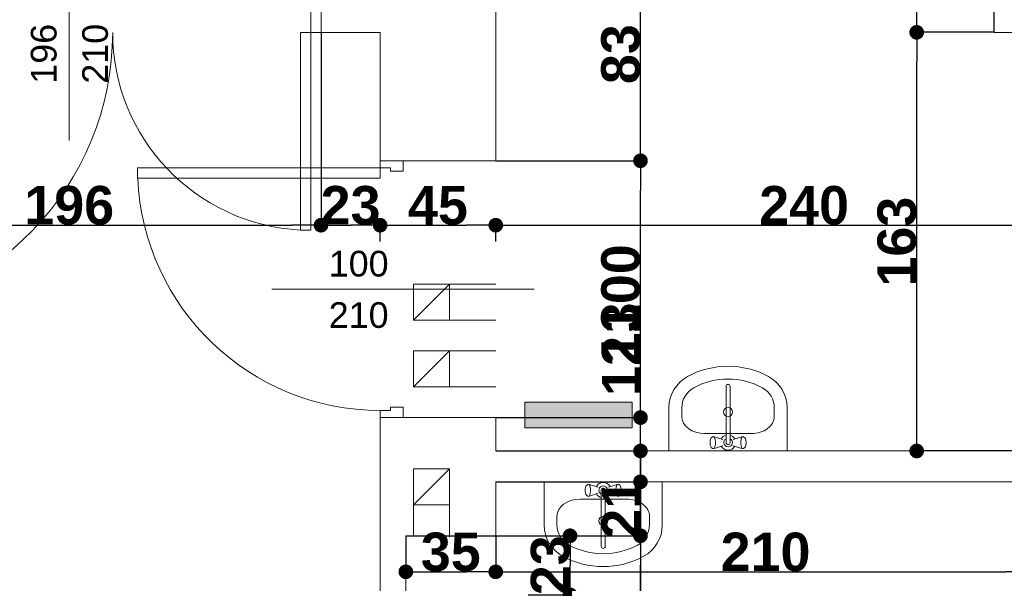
# Model space of a CAD drawing. Header units: millimetres. Extents: x 183299 to 1018155, y -286688 to 171278.
# Tile 100 of 100: x 449875 to 453707, y -103412 to -101217. Entities that reach past the tile are written whole.
import ezdxf

# ---------------------------------------------------------------- set-up
doc = ezdxf.new("R2010")
doc.units = ezdxf.units.MM
doc.header["$MEASUREMENT"] = 0
for name, color, linetype in [('Drzwi ArchiCAD', 7, 'Continuous'), ('inwentaryzacja_sciany', 7, 'Continuous'), ('inwentaryzacja_wyposazenie_sanitarne', 7, 'Continuous'), ('Konstrukcja - Słupy', 7, 'Continuous'), ('Wymiarowanie - Ogólne', 7, 'Continuous'), ('Znaczniki Drzwi', 7, 'Continuous')]:
    doc.layers.add(name, color=color, linetype=linetype)
for name, color, linetype, lineweight in [('Drzwi ArchiCAD_Nr_Pióra__1', 7, 'Continuous', 13), ('grzejniki_Nr_Pióra__20', 1, 'Continuous', 0), ('inwentaryzacja_sciany_Nr_Pióra__1', 7, 'Continuous', 13), ('inwentaryzacja_wentylacja_Nr_Pióra__20', 1, 'Continuous', 0), ('inwentaryzacja_wyposazenie_sanitarne_Nr_Pióra__1', 7, 'Continuous', 13), ('Konstrukcja - Słupy_Nr_Pióra__1', 7, 'Continuous', 13), ('Znaczniki Drzwi_Nr_Pióra__1', 7, 'Continuous', 13), ('Znaczniki Drzwi_Nr_Pióra__7', 7, 'Continuous', 35)]:
    doc.layers.add(name, color=color, linetype=linetype, lineweight=lineweight)
doc.layers.add('Drzwi ArchiCAD_Nr_Pióra__23', color=7, linetype='Continuous', lineweight=20, true_color=0xff6600)
doc.layers.add('Drzwi ArchiCAD_Nr_Pióra__3', color=7, linetype='Continuous', lineweight=18, true_color=0xff6600)
doc.styles.add('GENERATED_STYLE_1', font='arial.ttf')
doc.styles.add('GENERATED_STYLE_2', font='arialbd.ttf')
doc.dimstyles.new('GENERATED_STYLE__1', dxfattribs={"dimtxt": 150, "dimasz": 114, "dimexe": 0.18, "dimexo": 0, "dimgap": 0.09, "dimtad": 1, "dimtih": 1, "dimtoh": 1, "dimdec": 0, "dimlfac": 0.1, "dimzin": 0, "dimdsep": 46, "dimtxsty": 'GENERATED_STYLE_2', "dimblk": 'ARROWHEAD_11', "dimblk1": 'ARROWHEAD_11', "dimblk2": 'ARROWHEAD_11', "dimcen": 0.09, "dimclrd": 256, "dimclre": 256, "dimclrt": 256, "dimazin": 0, "dimtfac": 1, "dimtdec": 4, "dimtmove": 0, "dimatfit": 3, "dimfxl": 1, "dimtolj": 1, "dimtzin": 0, "dimarcsym": 0})
doc.dimstyles.new('GENERATED_STYLE__2', dxfattribs={"dimtxt": 150, "dimasz": 114, "dimexe": 0.18, "dimexo": 0, "dimgap": 0.09, "dimtad": 1, "dimdec": 0, "dimlfac": 0.1, "dimzin": 0, "dimdsep": 46, "dimtxsty": 'GENERATED_STYLE_2', "dimblk": 'ARROWHEAD_11', "dimblk1": 'ARROWHEAD_11', "dimblk2": 'ARROWHEAD_11', "dimcen": 0.09, "dimclrd": 256, "dimclre": 256, "dimclrt": 256, "dimazin": 0, "dimtfac": 1, "dimtdec": 4, "dimtmove": 0, "dimatfit": 3, "dimfxl": 1, "dimtolj": 1, "dimtzin": 0, "dimarcsym": 0})

# ---------------------------------------------------------------- blocks, each defined once
blk = doc.blocks.new('D1 Drzwi proste 12_61')
at = {"layer": 'Drzwi ArchiCAD_Nr_Pióra__1', "linetype": 'Continuous'}
for p, q in [((-505, 0), (-505, -90)), ((505, 0), (505, -90))]:
    blk.add_line(p, q, dxfattribs=at)
at = {"layer": 'Drzwi ArchiCAD_Nr_Pióra__23', "linetype": 'Continuous'}
for p, q in [((-477, 0), (-505, 0)), ((-505, 0), (-505, -90)), ((-477, -40), (-477, 0)), ((505, 0), (477, 0)), ((477, 0), (477, -40)), ((505, -90), (505, 0)), ((-465, -40), (-477, -40)), ((-465, -90), (-465, -40)), ((477, -40), (465, -40)), ((465, -40), (465, -90)), ((-505, -90), (-465, -90)), ((465, -90), (505, -90))]:
    blk.add_line(p, q, dxfattribs=at)
at = {"layer": 'Drzwi ArchiCAD_Nr_Pióra__3', "linetype": 'Continuous'}
for p, q in [((477, 954), (437, 954)), ((437, 954), (437, 0)), ((477, 0), (477, 954)), ((437, 0), (477, 0))]:
    blk.add_line(p, q, dxfattribs=at)
blk.add_arc((477, 0), 954, 92.403, 180, dxfattribs=at)
blk = doc.blocks.new('Znacznik O 12_247')
at = {"layer": 'Znaczniki Drzwi_Nr_Pióra__1', "linetype": 'Continuous'}
blk.add_line((0, 421.4), (0, -250), dxfattribs=at)
at = {"layer": 'Znaczniki Drzwi_Nr_Pióra__7', "linetype": 'Continuous', "char_height": 100, "attachment_point": 7, "rotation": 270, "style": 'GENERATED_STYLE_1'}
for s, insert in [('{210}', (-152.1, 200)), ('{101}', (47.9, 200))]:
    blk.add_mtext(s, dxfattribs=dict(at, insert=insert))
blk = doc.blocks.new('Ściana_688_2', base_point=(275935.1, -105075.8))
at = {"layer": 'inwentaryzacja_sciany_Nr_Pióra__1', "linetype": 'Continuous'}
for p, q in [((275935.1, -103325.8), (275935.1, -103555.8)), ((276035.1, -103555.8), (276035.1, -103325.8)), ((275935.1, -103555.8), (276025.1, -103555.8)), ((276025.1, -103555.8), (276035.1, -103555.8)), ((275935.1, -104565.8), (276025.1, -104565.8)), ((275935.1, -104565.8), (275935.1, -105175.8)), ((276025.1, -104565.8), (276035.1, -104565.8)), ((276035.1, -105075.8), (276035.1, -104565.8))]:
    blk.add_line(p, q, dxfattribs=at)
at = {"layer": 'Drzwi ArchiCAD', "linetype": 'Continuous', "rotation": 90}
blk.add_blockref('D1 Drzwi proste 12_61', (275935.1, -104060.8), dxfattribs=at)
at = {"layer": 'Znaczniki Drzwi', "rotation": 90}
blk.add_blockref('Znacznik O 12_247', (275935.1, -104060.8), dxfattribs=at)
blk = doc.blocks.new('Ściana_692_2', base_point=(278425.1, -95475.8))
at = {"layer": 'inwentaryzacja_sciany_Nr_Pióra__1', "linetype": 'Continuous'}
blk.add_line((278325.1, -100005.8), (278325.1, -101365.8), dxfattribs=at)
blk = doc.blocks.new('Ściana_1097_2', base_point=(278885.1, -103115.8))
at = {"layer": 'inwentaryzacja_sciany_Nr_Pióra__1', "linetype": 'Continuous'}
for p, q in [((278785.1, -102995.8), (276385.1, -102995.8)), ((276385.1, -103115.8), (278485.1, -103115.8))]:
    blk.add_line(p, q, dxfattribs=at)
blk = doc.blocks.new('D1 Drzwi proste 12_64')
at = {"layer": 'Drzwi ArchiCAD_Nr_Pióra__1', "linetype": 'Continuous'}
for p, q in [((-500, 0), (-500, -90)), ((500, 0), (500, -90))]:
    blk.add_line(p, q, dxfattribs=at)
at = {"layer": 'Drzwi ArchiCAD_Nr_Pióra__23', "linetype": 'Continuous'}
for p, q in [((-472, 0), (-500, 0)), ((-500, 0), (-500, -90)), ((-472, -40), (-472, 0)), ((500, 0), (472, 0)), ((472, 0), (472, -40)), ((500, -90), (500, 0)), ((-460, -40), (-472, -40)), ((-460, -90), (-460, -40)), ((472, -40), (460, -40)), ((460, -40), (460, -90)), ((-500, -90), (-460, -90)), ((460, -90), (500, -90))]:
    blk.add_line(p, q, dxfattribs=at)
at = {"layer": 'Drzwi ArchiCAD_Nr_Pióra__3', "linetype": 'Continuous'}
for p, q in [((472, 944), (432, 944)), ((432, 944), (432, 0)), ((472, 0), (472, 944)), ((432, 0), (472, 0))]:
    blk.add_line(p, q, dxfattribs=at)
blk.add_arc((472, 0), 944, 92.4285, 180, dxfattribs=at)
blk = doc.blocks.new('Znacznik O 12_250')
at = {"layer": 'Znaczniki Drzwi_Nr_Pióra__1', "linetype": 'Continuous'}
blk.add_line((0, -871.4), (0, 150), dxfattribs=at)
at = {"layer": 'Znaczniki Drzwi_Nr_Pióra__7', "linetype": 'Continuous', "char_height": 100, "attachment_point": 7, "rotation": 90, "style": 'GENERATED_STYLE_1'}
for s, insert in [('{100}', (-47.9, -650)), ('{210}', (152.1, -650))]:
    blk.add_mtext(s, dxfattribs=dict(at, insert=insert))
blk = doc.blocks.new('Ściana_699_2', base_point=(275935.1, -101035.8))
at = {"layer": 'inwentaryzacja_sciany_Nr_Pióra__1', "linetype": 'Continuous'}
for p, q in [((276385.1, -101865.8), (276385.1, -101035.8)), ((275935.1, -101365.8), (275935.1, -101865.8)), ((275935.1, -101865.8), (276025.1, -101865.8)), ((276025.1, -101865.8), (276385.1, -101865.8)), ((275935.1, -102865.8), (276025.1, -102865.8)), ((275935.1, -102865.8), (275935.1, -103325.8)), ((276025.1, -102865.8), (276385.1, -102865.8)), ((276385.1, -102995.8), (276385.1, -102865.8)), ((276385.1, -103325.8), (276385.1, -103115.8)), ((276035.1, -103325.8), (276385.1, -103325.8))]:
    blk.add_line(p, q, dxfattribs=at)
at = {"layer": 'Drzwi ArchiCAD', "linetype": 'Continuous', "rotation": 90}
blk.add_blockref('D1 Drzwi proste 12_64', (275935.1, -102365.8), dxfattribs=at)
at = {"layer": 'Znaczniki Drzwi', "rotation": 270}
blk.add_blockref('Znacznik O 12_250', (276385.1, -102365.8), dxfattribs=at)
blk = doc.blocks.new('D2 Asymetryczne 12_18')
at = {"layer": 'Drzwi ArchiCAD_Nr_Pióra__1', "linetype": 'Continuous'}
for p, q in [((-980, 0), (-980, -115)), ((980, 0), (980, -115))]:
    blk.add_line(p, q, dxfattribs=at)
at = {"layer": 'Drzwi ArchiCAD_Nr_Pióra__23', "linetype": 'Continuous'}
for p, q in [((-940, 0), (-980, 0)), ((-980, 0), (-980, -115)), ((-940, -115), (-940, 0)), ((980, 0), (940, 0)), ((940, 0), (940, -115)), ((980, -115), (980, 0)), ((-980, -115), (-940, -115)), ((940, -115), (980, -115))]:
    blk.add_line(p, q, dxfattribs=at)
at = {"layer": 'Drzwi ArchiCAD_Nr_Pióra__3', "linetype": 'Continuous'}
for p, q in [((940, 1109.2), (900, 1109.2)), ((900, 1109.2), (900, 0)), ((940, 0), (940, 1109.2)), ((-940, 0), (-940, 770.8)), ((-940, 770.8), (-900, 770.8)), ((-900, 770.8), (-900, 0)), ((-900, 0), (-940, 0)), ((900, 0), (940, 0))]:
    blk.add_line(p, q, dxfattribs=at)
for centre, radius, start, end in [((940, 0), 1109.2, 92.0653, 180), ((-940, 0), 770.8, 0, 87.0293)]:
    blk.add_arc(centre, radius, start, end, dxfattribs=at)
blk = doc.blocks.new('Znacznik O 12_300')
at = {"layer": 'Znaczniki Drzwi_Nr_Pióra__1', "linetype": 'Continuous'}
blk.add_line((0, -751.4), (0, 150), dxfattribs=at)
at = {"layer": 'Znaczniki Drzwi_Nr_Pióra__7', "linetype": 'Continuous', "char_height": 100, "attachment_point": 7, "rotation": 90, "style": 'GENERATED_STYLE_1'}
for s, insert in [('{196}', (-47.9, -530)), ('{210}', (152.1, -530))]:
    blk.add_mtext(s, dxfattribs=dict(at, insert=insert))
blk = doc.blocks.new('Ściana_1077_2', base_point=(267495.1, -101035.8))
at = {"layer": 'inwentaryzacja_sciany_Nr_Pióra__1', "linetype": 'Continuous'}
for q in [(275705.1, -101250.8), (275935.1, -101365.8)]:
    blk.add_line((275705.1, -101365.8), q, dxfattribs=at)
at = {"layer": 'Drzwi ArchiCAD', "linetype": 'Continuous', "rotation": 180}
blk.add_blockref('D2 Asymetryczne 12_18', (274725.1, -101365.8), dxfattribs=at)
at = {"layer": 'Znaczniki Drzwi'}
blk.add_blockref('Znacznik O 12_300', (274725.1, -101035.8), dxfattribs=at)
blk = doc.blocks.new('Ściana_693_2', base_point=(278425.1, -101035.8))
at = {"layer": 'inwentaryzacja_sciany_Nr_Pióra__1', "linetype": 'Continuous'}
for p, q in [((280715.1, -101035.8), (278425.1, -101035.8)), ((278325.1, -101365.8), (278785.1, -101365.8)), ((278885.1, -101365.8), (280715.1, -101365.8))]:
    blk.add_line(p, q, dxfattribs=at)
blk = doc.blocks.new('Słup_94_2', base_point=(276135.1, -103135.8))
at = {"layer": 'Konstrukcja - Słupy_Nr_Pióra__1', "linetype": 'Continuous'}
blk.add_line((276065.1, -103205.8), (276205.1, -103065.8), dxfattribs=at)
at = {"layer": 'Konstrukcja - Słupy_Nr_Pióra__1', "linetype": 'Continuous', "flags": 128}
blk.add_lwpolyline([(276065.1, -103205.8), (276205.1, -103205.8), (276205.1, -103065.8), (276065.1, -103065.8)], close=True, dxfattribs=at)
blk = doc.blocks.new('Słup_102_2', base_point=(276135.1, -102675.8))
at = {"layer": 'Konstrukcja - Słupy_Nr_Pióra__1', "linetype": 'Continuous'}
blk.add_line((276065.1, -102745.8), (276205.1, -102605.8), dxfattribs=at)
at = {"layer": 'Konstrukcja - Słupy_Nr_Pióra__1', "linetype": 'Continuous', "flags": 128}
blk.add_lwpolyline([(276065.1, -102745.8), (276205.1, -102745.8), (276205.1, -102605.8), (276065.1, -102605.8)], close=True, dxfattribs=at)
blk = doc.blocks.new('Słup_103_2', base_point=(276135.1, -102415.8))
at = {"layer": 'Konstrukcja - Słupy_Nr_Pióra__1', "linetype": 'Continuous'}
blk.add_line((276065.1, -102485.8), (276205.1, -102345.8), dxfattribs=at)
at = {"layer": 'Konstrukcja - Słupy_Nr_Pióra__1', "linetype": 'Continuous', "flags": 128}
blk.add_lwpolyline([(276065.1, -102485.8), (276205.1, -102485.8), (276205.1, -102345.8), (276065.1, -102345.8)], close=True, dxfattribs=at)
blk = doc.blocks.new('Umywalka 01 12_15')
at = {"layer": 'inwentaryzacja_wyposazenie_sanitarne_Nr_Pióra__1', "linetype": 'Continuous'}
for p, q in [((-230, 0), (-230, -168)), ((230, 0), (-230, 0)), ((230, 0), (230, -168)), ((-69.1, -22.7), (-70, -29.2)), ((-70, -29.2), (-70, -36.2)), ((-70, -36.2), (-69.1, -42.7)), ((-67.6, -17.4), (-69.1, -22.7)), ((-65.6, -13.9), (-67.6, -17.4)), ((-60.4, -10.1), (-65.6, -13.9)), ((-57.6, -8.7), (-60.4, -10.1)), ((-54.8, -10.1), (-57.6, -8.7)), ((-20.1, -20.7), (-57.6, -8.7)), ((-52.3, -14.3), (-54.8, -10.1)), ((-50.5, -20.7), (-52.3, -14.3)), ((-49.5, -28.5), (-50.5, -20.7)), ((-50.5, -44.7), (-49.5, -36.9)), ((-49.5, -36.9), (-49.5, -28.5)), ((-7.9, -31.3), (-7.9, -251.6)), ((7.9, -251.6), (7.9, -31.3)), ((20.1, -20.7), (57.6, -8.7)), ((50.5, -20.7), (49.5, -28.5)), ((49.5, -28.5), (49.5, -36.9)), ((49.5, -36.9), (50.5, -44.7)), ((52.3, -14.3), (50.5, -20.7)), ((54.8, -10.1), (52.3, -14.3)), ((57.6, -8.7), (54.8, -10.1)), ((60.4, -10.1), (57.6, -8.7)), ((60.4, -10.1), (65.6, -13.9)), ((67.6, -17.4), (65.6, -13.9)), ((69.1, -22.7), (67.6, -17.4)), ((70, -29.2), (69.1, -22.7)), ((69.1, -42.7), (70, -36.2)), ((70, -36.2), (70, -29.2)), ((-91.1, -67.7), (-91.1, -67.7)), ((91.1, -67.7), (-91.1, -67.7)), ((-69.1, -42.7), (-67.6, -48)), ((-67.6, -48), (-65.6, -51.5)), ((-60.4, -55.3), (-65.6, -51.5)), ((-60.4, -55.3), (-57.6, -56.7)), ((-20.1, -44.7), (-57.6, -56.7)), ((-57.6, -56.7), (-54.8, -55.3)), ((-54.8, -55.3), (-52.3, -51.1)), ((-52.3, -51.1), (-50.5, -44.7)), ((20.1, -44.7), (57.6, -56.7)), ((50.5, -44.7), (52.3, -51.1)), ((52.3, -51.1), (54.8, -55.3)), ((54.8, -55.3), (57.6, -56.7)), ((57.6, -56.7), (60.4, -55.3)), ((60.4, -55.3), (65.6, -51.5)), ((65.6, -51.5), (67.6, -48)), ((67.6, -48), (69.1, -42.7)), ((-180, -134.4), (-180, -168)), ((180, -134.4), (180, -168))]:
    blk.add_line(p, q, dxfattribs=at)
blk.add_circle((0, -151.9), 17.5, dxfattribs=at)
for centre, radius, start, end in [((0, -32.7), 30, 27.9765, 152.0235), ((0, -32.7), 16.8, 298.0549, 241.9451), ((0, -32.7), 8, 10, 170), ((0, -32.7), 30, 207.9765, 254.7747), ((0, -32.7), 30, 285.2253, 332.0235), ((-91.1, -168), 138.9, 180, 241.5254), ((-91.1, -168), 88.9, 180, 241.5254), ((91.1, -168), 88.9, 298.4746, 0), ((91.1, -168), 138.9, 298.4746, 0), ((0, 0), 280, 241.5254, 298.4746), ((0, -251.6), 7.88, 180, 0), ((0, 0), 330, 241.5254, 298.4746)]:
    blk.add_arc(centre, radius, start, end, dxfattribs=at)
for centre, major_axis, start_param, end_param in [((-91.1, -134.4), (88.9, 0), 1.570796, 3.141593), ((91.1, -134.4), (-88.9, 0), 3.141593, 4.712389)]:
    blk.add_ellipse(centre, major_axis=major_axis, ratio=0.750558, start_param=start_param, end_param=end_param, dxfattribs=at)
blk = doc.blocks.new('Umywalka 01 12_14')
at = {"layer": 'inwentaryzacja_wyposazenie_sanitarne_Nr_Pióra__1', "linetype": 'Continuous'}
for p, q in [((-230, 0), (-230, -168)), ((230, 0), (-230, 0)), ((230, 0), (230, -168)), ((-69.1, -22.7), (-70, -29.2)), ((-70, -29.2), (-70, -36.2)), ((-70, -36.2), (-69.1, -42.7)), ((-67.6, -17.4), (-69.1, -22.7)), ((-65.6, -13.9), (-67.6, -17.4)), ((-60.4, -10.1), (-65.6, -13.9)), ((-57.6, -8.7), (-60.4, -10.1)), ((-54.8, -10.1), (-57.6, -8.7)), ((-20.1, -20.7), (-57.6, -8.7)), ((-52.3, -14.3), (-54.8, -10.1)), ((-50.5, -20.7), (-52.3, -14.3)), ((-49.5, -28.5), (-50.5, -20.7)), ((-50.5, -44.7), (-49.5, -36.9)), ((-49.5, -36.9), (-49.5, -28.5)), ((-7.9, -31.3), (-7.9, -251.6)), ((7.9, -251.6), (7.9, -31.3)), ((20.1, -20.7), (57.6, -8.7)), ((50.5, -20.7), (49.5, -28.5)), ((49.5, -28.5), (49.5, -36.9)), ((49.5, -36.9), (50.5, -44.7)), ((52.3, -14.3), (50.5, -20.7)), ((54.8, -10.1), (52.3, -14.3)), ((57.6, -8.7), (54.8, -10.1)), ((60.4, -10.1), (57.6, -8.7)), ((60.4, -10.1), (65.6, -13.9)), ((67.6, -17.4), (65.6, -13.9)), ((69.1, -22.7), (67.6, -17.4)), ((70, -29.2), (69.1, -22.7)), ((69.1, -42.7), (70, -36.2)), ((70, -36.2), (70, -29.2)), ((-91.1, -67.7), (-91.1, -67.7)), ((91.1, -67.7), (-91.1, -67.7)), ((-69.1, -42.7), (-67.6, -48)), ((-67.6, -48), (-65.6, -51.5)), ((-60.4, -55.3), (-65.6, -51.5)), ((-60.4, -55.3), (-57.6, -56.7)), ((-20.1, -44.7), (-57.6, -56.7)), ((-57.6, -56.7), (-54.8, -55.3)), ((-54.8, -55.3), (-52.3, -51.1)), ((-52.3, -51.1), (-50.5, -44.7)), ((20.1, -44.7), (57.6, -56.7)), ((50.5, -44.7), (52.3, -51.1)), ((52.3, -51.1), (54.8, -55.3)), ((54.8, -55.3), (57.6, -56.7)), ((57.6, -56.7), (60.4, -55.3)), ((60.4, -55.3), (65.6, -51.5)), ((65.6, -51.5), (67.6, -48)), ((67.6, -48), (69.1, -42.7)), ((-180, -134.4), (-180, -168)), ((180, -134.4), (180, -168))]:
    blk.add_line(p, q, dxfattribs=at)
blk.add_circle((0, -151.9), 17.5, dxfattribs=at)
for centre, radius, start, end in [((0, -32.7), 30, 27.9765, 152.0235), ((0, -32.7), 16.8, 298.0549, 241.9451), ((0, -32.7), 8, 10, 170), ((0, -32.7), 30, 207.9765, 254.7747), ((0, -32.7), 30, 285.2253, 332.0235), ((-91.1, -168), 138.9, 180, 241.5254), ((-91.1, -168), 88.9, 180, 241.5254), ((91.1, -168), 88.9, 298.4746, 0), ((91.1, -168), 138.9, 298.4746, 0), ((0, 0), 280, 241.5254, 298.4746), ((0, -251.6), 7.88, 180, 0), ((0, 0), 330, 241.5254, 298.4746)]:
    blk.add_arc(centre, radius, start, end, dxfattribs=at)
for centre, major_axis, start_param, end_param in [((-91.1, -134.4), (88.9, 0), 1.570796, 3.141593), ((91.1, -134.4), (-88.9, 0), 3.141593, 4.712389)]:
    blk.add_ellipse(centre, major_axis=major_axis, ratio=0.750558, start_param=start_param, end_param=end_param, dxfattribs=at)
blk = doc.blocks.new('ARROWHEAD_11')
at = {"linetype": 'Continuous'}
blk.add_line((0, 0), (-1, 0), dxfattribs=at)
at = {"linetype": 'Continuous', "const_width": 0.25, "flags": 128}
blk.add_lwpolyline([(-0.125, 0, 1), (0.125, 0, 1)], format="xyb", close=True, dxfattribs=at)
blk = doc.blocks.new('*D5132')
at = {"layer": 'Defpoints', "color": 0}
for p in [(458668, -95376.3), (460277.9, -95376.3), (449788, -107026.3)]:
    blk.add_point(p, dxfattribs=at)
at = {"layer": 'Wymiarowanie - Ogólne', "linetype": 'Continuous', "lineweight": -2}
for p, q in [((458668, -95376.3), (460278.1, -95376.3)), ((460277.9, -106912.3), (460277.9, -95490.3)), ((449788, -107026.3), (460278.1, -107026.3))]:
    blk.add_line(p, q, dxfattribs=at)
at = {"layer": 'Wymiarowanie - Ogólne', "lineweight": -2, "xscale": 114, "yscale": 114, "zscale": 114}
for p, rotation in [((460277.9, -95376.3), 90), ((460277.9, -107026.3), 270)]:
    blk.add_blockref('ARROWHEAD_11', p, dxfattribs=dict(at, rotation=rotation))
at = {"layer": 'Wymiarowanie - Ogólne', "insert": (460201.3, -101201.3), "char_height": 150, "attachment_point": 5, "rotation": 90, "style": 'GENERATED_STYLE_2'}
blk.add_mtext('\\A1;1165', dxfattribs=at)
blk = doc.blocks.new('*D6414')
at = {"layer": 'Defpoints', "color": 0}
for p in [(448708, -102956.3), (451278, -103612.8), (451278, -104101.3)]:
    blk.add_point(p, dxfattribs=at)
at = {"layer": 'Wymiarowanie - Ogólne', "linetype": 'Continuous', "lineweight": -2}
for p, q in [((448708, -102956.3), (448708, -103612.9)), ((448822, -103612.8), (451164, -103612.8)), ((451278, -104101.3), (451278, -103612.6))]:
    blk.add_line(p, q, dxfattribs=at)
at = {"layer": 'Wymiarowanie - Ogólne', "lineweight": -2, "xscale": 114, "yscale": 114, "zscale": 114, "rotation": 180}
blk.add_blockref('ARROWHEAD_11', (448708, -103612.8), dxfattribs=at)
at = {"layer": 'Wymiarowanie - Ogólne', "lineweight": -2, "xscale": 114, "yscale": 114, "zscale": 114}
blk.add_blockref('ARROWHEAD_11', (451278, -103612.8), dxfattribs=at)
at = {"layer": 'Wymiarowanie - Ogólne', "insert": (449993, -103536.2), "char_height": 150, "attachment_point": 5, "style": 'GENERATED_STYLE_2'}
blk.add_mtext('\\A1;257', dxfattribs=at)
blk = doc.blocks.new('*D6444')
at = {"layer": 'Defpoints', "color": 0}
for p in [(451378, -103226.3), (451728, -103226.3), (451728, -103366.7)]:
    blk.add_point(p, dxfattribs=at)
at = {"layer": 'Wymiarowanie - Ogólne', "linetype": 'Continuous', "lineweight": -2}
for p, q in [((451378, -103226.3), (451378, -103366.9)), ((451728, -103226.3), (451728, -103366.9)), ((451492, -103366.7), (451614, -103366.7))]:
    blk.add_line(p, q, dxfattribs=at)
at = {"layer": 'Wymiarowanie - Ogólne', "lineweight": -2, "xscale": 114, "yscale": 114, "zscale": 114, "rotation": 180}
blk.add_blockref('ARROWHEAD_11', (451378, -103366.7), dxfattribs=at)
at = {"layer": 'Wymiarowanie - Ogólne', "lineweight": -2, "xscale": 114, "yscale": 114, "zscale": 114}
blk.add_blockref('ARROWHEAD_11', (451728, -103366.7), dxfattribs=at)
at = {"layer": 'Wymiarowanie - Ogólne', "insert": (451553, -103290.1), "char_height": 150, "attachment_point": 5, "style": 'GENERATED_STYLE_2'}
blk.add_mtext('\\A1;35', dxfattribs=at)
blk = doc.blocks.new('*D6445')
at = {"layer": 'Defpoints', "color": 0}
for p in [(453828, -103016.3), (451728, -103226.3), (453828, -103366.7)]:
    blk.add_point(p, dxfattribs=at)
at = {"layer": 'Wymiarowanie - Ogólne', "linetype": 'Continuous', "lineweight": -2}
for p, q in [((453828, -103016.3), (453828, -103366.9)), ((451728, -103226.3), (451728, -103366.9)), ((451842, -103366.7), (453714, -103366.7))]:
    blk.add_line(p, q, dxfattribs=at)
at = {"layer": 'Wymiarowanie - Ogólne', "lineweight": -2, "xscale": 114, "yscale": 114, "zscale": 114, "rotation": 180}
blk.add_blockref('ARROWHEAD_11', (451728, -103366.7), dxfattribs=at)
at = {"layer": 'Wymiarowanie - Ogólne', "lineweight": -2, "xscale": 114, "yscale": 114, "zscale": 114}
blk.add_blockref('ARROWHEAD_11', (453828, -103366.7), dxfattribs=at)
at = {"layer": 'Wymiarowanie - Ogólne', "insert": (452778, -103290.1), "char_height": 150, "attachment_point": 5, "style": 'GENERATED_STYLE_2'}
blk.add_mtext('\\A1;210', dxfattribs=at)
blk = doc.blocks.new('*D6448')
at = {"layer": 'Defpoints', "color": 0}
for p in [(451378, -103226.3), (452017.1, -103226.3), (451378, -103456.3)]:
    blk.add_point(p, dxfattribs=at)
at = {"layer": 'Wymiarowanie - Ogólne', "linetype": 'Continuous', "lineweight": -2}
for p, q in [((451378, -103226.3), (452017.3, -103226.3)), ((452017.1, -103342.3), (452017.1, -103340.3)), ((451378, -103456.3), (452017.3, -103456.3))]:
    blk.add_line(p, q, dxfattribs=at)
at = {"layer": 'Wymiarowanie - Ogólne', "lineweight": -2, "xscale": 114, "yscale": 114, "zscale": 114}
for p, rotation in [((452017.1, -103226.3), 90), ((452017.1, -103456.3), 270)]:
    blk.add_blockref('ARROWHEAD_11', p, dxfattribs=dict(at, rotation=rotation))
at = {"layer": 'Wymiarowanie - Ogólne', "insert": (451940.5, -103341.3), "char_height": 150, "attachment_point": 5, "rotation": 90, "style": 'GENERATED_STYLE_2'}
blk.add_mtext('\\A1;23', dxfattribs=at)
blk = doc.blocks.new('*D6449')
at = {"layer": 'Defpoints', "color": 0}
for p in [(451728, -103226.3), (452291.3, -103226.3), (451378, -104976.3)]:
    blk.add_point(p, dxfattribs=at)
at = {"layer": 'Wymiarowanie - Ogólne', "linetype": 'Continuous', "lineweight": -2}
for p, q in [((451728, -103226.3), (452291.5, -103226.3)), ((452291.3, -104862.3), (452291.3, -103340.3)), ((451378, -104976.3), (452291.5, -104976.3))]:
    blk.add_line(p, q, dxfattribs=at)
at = {"layer": 'Wymiarowanie - Ogólne', "lineweight": -2, "xscale": 114, "yscale": 114, "zscale": 114}
for p, rotation in [((452291.3, -103226.3), 90), ((452291.3, -104976.3), 270)]:
    blk.add_blockref('ARROWHEAD_11', p, dxfattribs=dict(at, rotation=rotation))
at = {"layer": 'Wymiarowanie - Ogólne', "insert": (452214.7, -104101.3), "char_height": 150, "attachment_point": 5, "rotation": 90, "style": 'GENERATED_STYLE_2'}
blk.add_mtext('\\A1;175', dxfattribs=at)
blk = doc.blocks.new('*D6450')
at = {"layer": 'Defpoints', "color": 0}
for p in [(451728, -103016.3), (452291.3, -103016.3), (451728, -103226.3)]:
    blk.add_point(p, dxfattribs=at)
at = {"layer": 'Wymiarowanie - Ogólne', "linetype": 'Continuous', "lineweight": -2}
for p, q in [((452291.3, -102902.3), (452291.3, -102788.3)), ((451728, -103016.3), (452291.5, -103016.3)), ((452291.3, -103226.3), (452291.3, -103016.3)), ((451728, -103226.3), (452291.5, -103226.3)), ((452291.3, -103340.3), (452291.3, -103454.3))]:
    blk.add_line(p, q, dxfattribs=at)
at = {"layer": 'Wymiarowanie - Ogólne', "lineweight": -2, "xscale": 114, "yscale": 114, "zscale": 114}
for p, rotation in [((452291.3, -103016.3), 270), ((452291.3, -103226.3), 90)]:
    blk.add_blockref('ARROWHEAD_11', p, dxfattribs=dict(at, rotation=rotation))
at = {"layer": 'Wymiarowanie - Ogólne', "insert": (452216, -103121.3), "char_height": 150, "attachment_point": 5, "rotation": 90, "style": 'GENERATED_STYLE_2'}
blk.add_mtext('\\A1;21', dxfattribs=at)
blk = doc.blocks.new('*D6451')
at = {"layer": 'Defpoints', "color": 0}
for p in [(451728, -102896.3), (452291.3, -102896.3), (451728, -103016.3)]:
    blk.add_point(p, dxfattribs=at)
at = {"layer": 'Wymiarowanie - Ogólne', "linetype": 'Continuous', "lineweight": -2}
for p, q in [((452291.3, -102782.3), (452291.3, -102462.3)), ((451728, -102896.3), (452291.5, -102896.3)), ((452291.3, -103016.3), (452291.3, -102896.3)), ((451728, -103016.3), (452291.5, -103016.3)), ((452291.3, -103130.3), (452291.3, -103244.3))]:
    blk.add_line(p, q, dxfattribs=at)
at = {"layer": 'Wymiarowanie - Ogólne', "lineweight": -2, "xscale": 114, "yscale": 114, "zscale": 114}
for p, rotation in [((452291.3, -102896.3), 270), ((452291.3, -103016.3), 90)]:
    blk.add_blockref('ARROWHEAD_11', p, dxfattribs=dict(at, rotation=rotation))
at = {"layer": 'Wymiarowanie - Ogólne', "insert": (452216, -102565.3), "char_height": 150, "attachment_point": 5, "rotation": 90, "style": 'GENERATED_STYLE_2'}
blk.add_mtext('\\A1;12', dxfattribs=at)
blk = doc.blocks.new('*D6452')
at = {"layer": 'Defpoints', "color": 0}
for p in [(451728, -102766.3), (452291.3, -102766.3), (451728, -102896.3)]:
    blk.add_point(p, dxfattribs=at)
at = {"layer": 'Wymiarowanie - Ogólne', "linetype": 'Continuous', "lineweight": -2}
for p, q in [((452291.3, -102652.3), (452291.3, -102330.8)), ((451728, -102766.3), (452291.5, -102766.3)), ((452291.3, -102896.3), (452291.3, -102766.3)), ((451728, -102896.3), (452291.5, -102896.3)), ((452291.3, -103010.3), (452291.3, -103124.3))]:
    blk.add_line(p, q, dxfattribs=at)
at = {"layer": 'Wymiarowanie - Ogólne', "lineweight": -2, "xscale": 114, "yscale": 114, "zscale": 114}
for p, rotation in [((452291.3, -102766.3), 270), ((452291.3, -102896.3), 90)]:
    blk.add_blockref('ARROWHEAD_11', p, dxfattribs=dict(at, rotation=rotation))
at = {"layer": 'Wymiarowanie - Ogólne', "insert": (452214.7, -102434.6), "char_height": 150, "attachment_point": 5, "rotation": 90, "style": 'GENERATED_STYLE_2'}
blk.add_mtext('\\A1;13', dxfattribs=at)
blk = doc.blocks.new('*D6453')
at = {"layer": 'Defpoints', "color": 0}
for p in [(451728, -101766.3), (452291.3, -101766.3), (451728, -102766.3)]:
    blk.add_point(p, dxfattribs=at)
at = {"layer": 'Wymiarowanie - Ogólne', "linetype": 'Continuous', "lineweight": -2}
for p, q in [((451728, -101766.3), (452291.5, -101766.3)), ((452291.3, -102652.3), (452291.3, -101880.3)), ((451728, -102766.3), (452291.5, -102766.3))]:
    blk.add_line(p, q, dxfattribs=at)
at = {"layer": 'Wymiarowanie - Ogólne', "lineweight": -2, "xscale": 114, "yscale": 114, "zscale": 114}
for p, rotation in [((452291.3, -101766.3), 90), ((452291.3, -102766.3), 270)]:
    blk.add_blockref('ARROWHEAD_11', p, dxfattribs=dict(at, rotation=rotation))
at = {"layer": 'Wymiarowanie - Ogólne', "insert": (452214.7, -102266.3), "char_height": 150, "attachment_point": 5, "rotation": 90, "style": 'GENERATED_STYLE_2'}
blk.add_mtext('\\A1;100', dxfattribs=at)
blk = doc.blocks.new('*D6454')
at = {"layer": 'Defpoints', "color": 0}
for p in [(451728, -100936.3), (452291.3, -100936.3), (451728, -101766.3)]:
    blk.add_point(p, dxfattribs=at)
at = {"layer": 'Wymiarowanie - Ogólne', "linetype": 'Continuous', "lineweight": -2}
for p, q in [((451728, -100936.3), (452291.5, -100936.3)), ((452291.3, -101652.3), (452291.3, -101050.3)), ((451728, -101766.3), (452291.5, -101766.3))]:
    blk.add_line(p, q, dxfattribs=at)
at = {"layer": 'Wymiarowanie - Ogólne', "lineweight": -2, "xscale": 114, "yscale": 114, "zscale": 114}
for p, rotation in [((452291.3, -100936.3), 90), ((452291.3, -101766.3), 270)]:
    blk.add_blockref('ARROWHEAD_11', p, dxfattribs=dict(at, rotation=rotation))
at = {"layer": 'Wymiarowanie - Ogólne', "insert": (452214.6, -101351.3), "char_height": 150, "attachment_point": 5, "rotation": 90, "style": 'GENERATED_STYLE_2'}
blk.add_mtext('\\A1;83', dxfattribs=at)
blk = doc.blocks.new('*D6458')
at = {"layer": 'Defpoints', "color": 0}
for p in [(453366.2, -101266.3), (453668, -101266.3), (454128, -102896.3)]:
    blk.add_point(p, dxfattribs=at)
at = {"layer": 'Wymiarowanie - Ogólne', "linetype": 'Continuous', "lineweight": -2}
for p, q in [((453668, -101266.3), (453366, -101266.3)), ((453366.2, -102782.3), (453366.2, -101380.3)), ((454128, -102896.3), (453366, -102896.3))]:
    blk.add_line(p, q, dxfattribs=at)
at = {"layer": 'Wymiarowanie - Ogólne', "lineweight": -2, "xscale": 114, "yscale": 114, "zscale": 114}
for p, rotation in [((453366.2, -101266.3), 90), ((453366.2, -102896.3), 270)]:
    blk.add_blockref('ARROWHEAD_11', p, dxfattribs=dict(at, rotation=rotation))
at = {"layer": 'Wymiarowanie - Ogólne', "insert": (453289.6, -102081.3), "char_height": 150, "attachment_point": 5, "rotation": 90, "style": 'GENERATED_STYLE_2'}
blk.add_mtext('\\A1;163', dxfattribs=at)
blk = doc.blocks.new('*D6459')
at = {"layer": 'Defpoints', "color": 0}
for p in [(453366.2, -98616.3), (453668, -98616.3), (453668, -101266.3)]:
    blk.add_point(p, dxfattribs=at)
at = {"layer": 'Wymiarowanie - Ogólne', "linetype": 'Continuous', "lineweight": -2}
for p, q in [((453668, -98616.3), (453366, -98616.3)), ((453366.2, -101152.3), (453366.2, -98730.3)), ((453668, -101266.3), (453366, -101266.3))]:
    blk.add_line(p, q, dxfattribs=at)
at = {"layer": 'Wymiarowanie - Ogólne', "lineweight": -2, "xscale": 114, "yscale": 114, "zscale": 114}
for p, rotation in [((453366.2, -98616.3), 90), ((453366.2, -101266.3), 270)]:
    blk.add_blockref('ARROWHEAD_11', p, dxfattribs=dict(at, rotation=rotation))
at = {"layer": 'Wymiarowanie - Ogólne', "insert": (453289.6, -99941.3), "char_height": 150, "attachment_point": 5, "rotation": 90, "style": 'GENERATED_STYLE_2'}
blk.add_mtext('\\A1;265', dxfattribs=at)
blk = doc.blocks.new('*D6462')
at = {"layer": 'Defpoints', "color": 0}
for p in [(453668, -99451.6), (451148, -99726.3), (453668, -101266.3)]:
    blk.add_point(p, dxfattribs=at)
at = {"layer": 'Wymiarowanie - Ogólne', "linetype": 'Continuous', "lineweight": -2}
for p, q in [((451148, -99726.3), (451148, -99451.4)), ((451262, -99451.6), (453554, -99451.6)), ((453668, -101266.3), (453668, -99451.4))]:
    blk.add_line(p, q, dxfattribs=at)
at = {"layer": 'Wymiarowanie - Ogólne', "lineweight": -2, "xscale": 114, "yscale": 114, "zscale": 114, "rotation": 180}
blk.add_blockref('ARROWHEAD_11', (451148, -99451.6), dxfattribs=at)
at = {"layer": 'Wymiarowanie - Ogólne', "lineweight": -2, "xscale": 114, "yscale": 114, "zscale": 114}
blk.add_blockref('ARROWHEAD_11', (453668, -99451.6), dxfattribs=at)
at = {"layer": 'Wymiarowanie - Ogólne', "insert": (452408, -99375), "char_height": 150, "attachment_point": 5, "style": 'GENERATED_STYLE_2'}
blk.add_mtext('\\A1;252', dxfattribs=at)
blk = doc.blocks.new('*D6469')
at = {"layer": 'Defpoints', "color": 0}
for p in [(449088, -101266.3), (451048, -101266.3), (451048, -102017.3)]:
    blk.add_point(p, dxfattribs=at)
at = {"layer": 'Wymiarowanie - Ogólne', "linetype": 'Continuous', "lineweight": -2}
for p, q in [((449088, -101266.3), (449088, -102017.4)), ((451048, -101266.3), (451048, -102017.4)), ((449202, -102017.3), (450934, -102017.3))]:
    blk.add_line(p, q, dxfattribs=at)
at = {"layer": 'Wymiarowanie - Ogólne', "lineweight": -2, "xscale": 114, "yscale": 114, "zscale": 114, "rotation": 180}
blk.add_blockref('ARROWHEAD_11', (449088, -102017.3), dxfattribs=at)
at = {"layer": 'Wymiarowanie - Ogólne', "lineweight": -2, "xscale": 114, "yscale": 114, "zscale": 114}
blk.add_blockref('ARROWHEAD_11', (451048, -102017.3), dxfattribs=at)
at = {"layer": 'Wymiarowanie - Ogólne', "insert": (450068, -101940.5), "char_height": 150, "attachment_point": 5, "style": 'GENERATED_STYLE_2'}
blk.add_mtext('\\A1;196', dxfattribs=at)
blk = doc.blocks.new('*D6470')
at = {"layer": 'Defpoints', "color": 0}
for p in [(451048, -101266.3), (451278, -102017.3), (451278, -102081.3)]:
    blk.add_point(p, dxfattribs=at)
at = {"layer": 'Wymiarowanie - Ogólne', "linetype": 'Continuous', "lineweight": -2}
for p, q in [((451048, -101266.3), (451048, -102017.4)), ((451162, -102017.3), (451164, -102017.3)), ((451278, -102081.3), (451278, -102017.1))]:
    blk.add_line(p, q, dxfattribs=at)
at = {"layer": 'Wymiarowanie - Ogólne', "lineweight": -2, "xscale": 114, "yscale": 114, "zscale": 114, "rotation": 180}
blk.add_blockref('ARROWHEAD_11', (451048, -102017.3), dxfattribs=at)
at = {"layer": 'Wymiarowanie - Ogólne', "lineweight": -2, "xscale": 114, "yscale": 114, "zscale": 114}
blk.add_blockref('ARROWHEAD_11', (451278, -102017.3), dxfattribs=at)
at = {"layer": 'Wymiarowanie - Ogólne', "insert": (451163, -101940.7), "char_height": 150, "attachment_point": 5, "style": 'GENERATED_STYLE_2'}
blk.add_mtext('\\A1;23', dxfattribs=at)
blk = doc.blocks.new('*D6471')
at = {"layer": 'Defpoints', "color": 0}
for p in [(451728, -102017.3), (451278, -102081.3), (451728, -102081.3)]:
    blk.add_point(p, dxfattribs=at)
at = {"layer": 'Wymiarowanie - Ogólne', "linetype": 'Continuous', "lineweight": -2}
for p, q in [((451278, -102081.3), (451278, -102017.1)), ((451392, -102017.3), (451614, -102017.3)), ((451728, -102081.3), (451728, -102017.1))]:
    blk.add_line(p, q, dxfattribs=at)
at = {"layer": 'Wymiarowanie - Ogólne', "lineweight": -2, "xscale": 114, "yscale": 114, "zscale": 114, "rotation": 180}
blk.add_blockref('ARROWHEAD_11', (451278, -102017.3), dxfattribs=at)
at = {"layer": 'Wymiarowanie - Ogólne', "lineweight": -2, "xscale": 114, "yscale": 114, "zscale": 114}
blk.add_blockref('ARROWHEAD_11', (451728, -102017.3), dxfattribs=at)
at = {"layer": 'Wymiarowanie - Ogólne', "insert": (451503, -101940.7), "char_height": 150, "attachment_point": 5, "style": 'GENERATED_STYLE_2'}
blk.add_mtext('\\A1;45', dxfattribs=at)
blk = doc.blocks.new('*D6472')
at = {"layer": 'Defpoints', "color": 0}
for p in [(454128, -102017.3), (451728, -102081.3), (454128, -102896.3)]:
    blk.add_point(p, dxfattribs=at)
at = {"layer": 'Wymiarowanie - Ogólne', "linetype": 'Continuous', "lineweight": -2}
for p, q in [((451728, -102081.3), (451728, -102017.1)), ((451842, -102017.3), (454014, -102017.3)), ((454128, -102896.3), (454128, -102017.1))]:
    blk.add_line(p, q, dxfattribs=at)
at = {"layer": 'Wymiarowanie - Ogólne', "lineweight": -2, "xscale": 114, "yscale": 114, "zscale": 114, "rotation": 180}
blk.add_blockref('ARROWHEAD_11', (451728, -102017.3), dxfattribs=at)
at = {"layer": 'Wymiarowanie - Ogólne', "lineweight": -2, "xscale": 114, "yscale": 114, "zscale": 114}
blk.add_blockref('ARROWHEAD_11', (454128, -102017.3), dxfattribs=at)
at = {"layer": 'Wymiarowanie - Ogólne', "insert": (452928, -101940.7), "char_height": 150, "attachment_point": 5, "style": 'GENERATED_STYLE_2'}
blk.add_mtext('\\A1;240', dxfattribs=at)

msp = doc.modelspace()

# ---------------------------------------------------------------- hatches: boundary and pattern name
at = {"layer": 'inwentaryzacja_wentylacja_Nr_Pióra__20', "linetype": 'Continuous'}
msp.add_hatch(color=256, dxfattribs=at).paths.add_polyline_path([(451841.35657, -102706.32699), (451841.35657, -102806.32699), (452259.17715, -102806.32699), (452259.17715, -102706.32699)], flags=0)

# ---------------------------------------------------------------- linework, layer by layer
at = {"layer": 'grzejniki_Nr_Pióra__20', "linetype": 'Continuous'}
for p, q in [((451841.35657, -102806.32699), (451841.35657, -102706.32699)), ((452259.17715, -102706.32699), (451841.35657, -102706.32699)), ((452259.17715, -102706.32699), (452259.17715, -102806.32699)), ((452259.17715, -102806.32699), (451841.35657, -102806.32699))]:
    msp.add_line(p, q, dxfattribs=at)
at = {"layer": 'inwentaryzacja_sciany_Nr_Pióra__1', "linetype": 'Continuous'}
for p, q in [((451547.95206, -102246.32699), (451727.95206, -102246.32699)), ((451547.95206, -102386.32699), (451727.95206, -102386.32699)), ((451547.95206, -102506.32699), (451727.95206, -102506.32699)), ((451547.95206, -102646.32699), (451727.95206, -102646.32699)), ((451407.95206, -103106.32699), (451407.95206, -103229.37978)), ((451547.95206, -103106.32699), (451547.95206, -103231.59266))]:
    msp.add_line(p, q, dxfattribs=at)

# ---------------------------------------------------------------- block references
at = {"layer": 'inwentaryzacja_sciany'}
for name, p in [('Ściana_692_2', (453767.95206, -95376.32699)), ('Ściana_1077_2', (442837.95206, -100936.32699)), ('Ściana_699_2', (451277.95206, -100936.32699)), ('Ściana_693_2', (453767.95206, -100936.32699)), ('Ściana_1097_2', (454227.95206, -103016.32699)), ('Ściana_688_2', (451277.95206, -104976.32699))]:
    msp.add_blockref(name, p, dxfattribs=at)
at = {"layer": 'inwentaryzacja_wyposazenie_sanitarne', "linetype": 'Continuous', "rotation": 180}
msp.add_blockref('Umywalka 01 12_14', (452632.10264, -102896.32699), dxfattribs=at)
at = {"layer": 'inwentaryzacja_wyposazenie_sanitarne', "linetype": 'Continuous', "xscale": -1}
msp.add_blockref('Umywalka 01 12_15', (452146.16402, -103016.32699), dxfattribs=at)
at = {"layer": 'Konstrukcja - Słupy'}
for name, p in [('Słup_103_2', (451477.95206, -102316.32699)), ('Słup_102_2', (451477.95206, -102576.32699)), ('Słup_94_2', (451477.95206, -103036.32699))]:
    msp.add_blockref(name, p, dxfattribs=at)

# ---------------------------------------------------------------- dimensions: what is measured, and where the dimension line sits
at = {"layer": 'Wymiarowanie - Ogólne', "linetype": 'Continuous'}
for base, p1, p2, picture, middle in [((460277.88078, -95376.32699), (449787.95206, -107026.32699), (458667.95206, -95376.32699), '*D5132', (460201.29078, -101201.32699)), ((453366.2091, -98616.32699), (453667.95206, -101266.32699), (453667.95206, -98616.32699), '*D6459', (453289.6191, -99941.32699)), ((452291.31135, -100936.32699), (451727.95206, -101766.32699), (451727.95206, -100936.32699), '*D6454', (452214.57135, -101351.32699)), ((453366.2091, -101266.32699), (454127.95206, -102896.32699), (453667.95206, -101266.32699), '*D6458', (453289.6191, -102081.32699)), ((452291.31135, -101766.32699), (451727.95206, -102766.32699), (451727.95206, -101766.32699), '*D6453', (452214.72135, -102266.32699)), ((452291.31135, -102766.32699), (451727.95206, -102896.32699), (451727.95206, -102766.32699), '*D6452', (452214.72135, -102434.58699)), ((452291.31135, -102896.32699), (451727.95206, -103016.32699), (451727.95206, -102896.32699), '*D6451', (452215.99635, -102565.33699)), ((452291.31135, -103016.32699), (451727.95206, -103226.32699), (451727.95206, -103016.32699), '*D6450', (452215.99635, -103121.32699)), ((452017.13361, -103226.32699), (451377.95206, -103456.32699), (451377.95206, -103226.32699), '*D6448', (451940.54361, -103341.32699)), ((452291.31135, -103226.32699), (451377.95206, -104976.32699), (451727.95206, -103226.32699), '*D6449', (452214.72135, -104101.32699))]:
    dim = msp.add_linear_dim(base=base, p1=p1, p2=p2, angle=90, dimstyle='GENERATED_STYLE__2', dxfattribs=at)
    dim.commit()
    dim.dimension.update_dxf_attribs({"geometry": picture, "text_midpoint": middle})
for base, p1, p2, picture, middle in [((453667.95206, -99451.57089), (451147.95206, -99726.32699), (453667.95206, -101266.32699), '*D6462', (452407.95206, -99374.98089)), ((451047.95206, -102017.2559), (449087.95206, -101266.32699), (451047.95206, -101266.32699), '*D6469', (450067.95206, -101940.5159)), ((451277.95206, -102017.2559), (451047.95206, -101266.32699), (451277.95206, -102081.32699), '*D6470', (451162.95206, -101940.6659)), ((451727.95206, -102017.2559), (451277.95206, -102081.32699), (451727.95206, -102081.32699), '*D6471', (451502.95206, -101940.6659)), ((454127.95206, -102017.2559), (451727.95206, -102081.32699), (454127.95206, -102896.32699), '*D6472', (452927.95206, -101940.6659)), ((451277.95206, -103612.75519), (448707.95206, -102956.32699), (451277.95206, -104101.32699), '*D6414', (449992.95206, -103536.16519)), ((453827.95206, -103366.71254), (451727.95206, -103226.32699), (453827.95206, -103016.32699), '*D6445', (452777.95206, -103290.12254)), ((451727.95206, -103366.71254), (451377.95206, -103226.32699), (451727.95206, -103226.32699), '*D6444', (451552.95206, -103290.12254))]:
    dim = msp.add_linear_dim(base=base, p1=p1, p2=p2, dimstyle='GENERATED_STYLE__1', dxfattribs=at)
    dim.commit()
    dim.dimension.update_dxf_attribs({"geometry": picture, "text_midpoint": middle})

doc.saveas('drawing.dxf')
